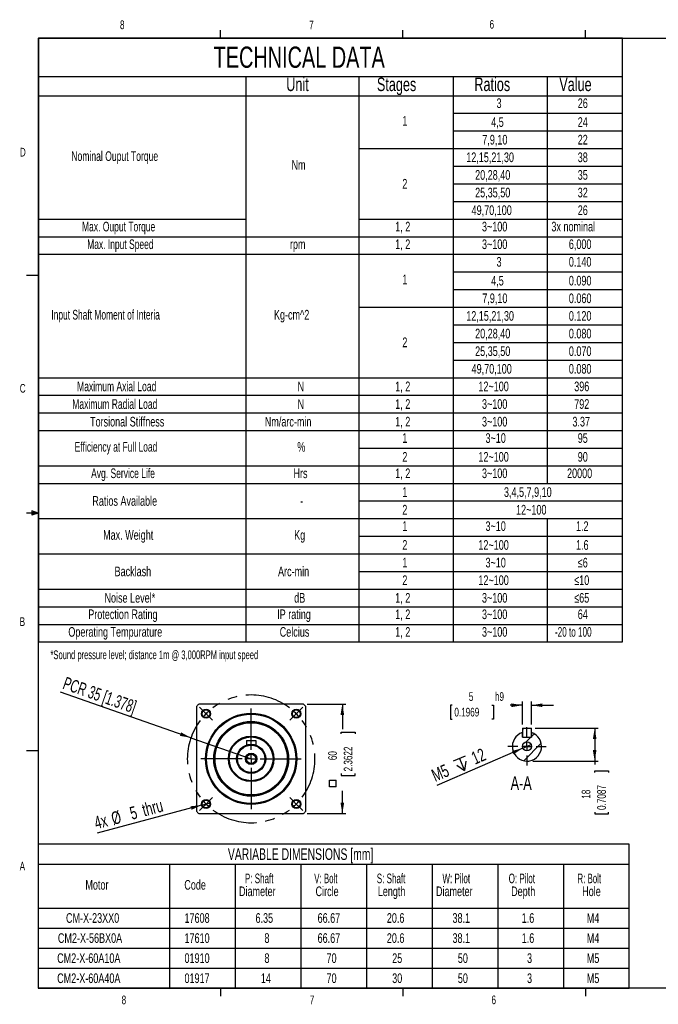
# Model space of a CAD drawing. Extents: x 11 to 421, y 5 to 275.
# Tile 1 of 5: x 11 to 186, y 6 to 275. Entities that reach past the tile are written whole.
import ezdxf
from ezdxf.enums import TextEntityAlignment as Align

# ---------------------------------------------------------------- set-up
doc = ezdxf.new("R2010")
doc.units = 0
doc.linetypes.add('CENTERX2', pattern=[20.32, 12.7, -2.54, 2.54, -2.54])
doc.layers.get('0').update_dxf_attribs({"linetype": 'CONTINUOUS'})
doc.dimstyles.new('SLDDIMSTYLE0', dxfattribs={"dimtxt": 2.38125, "dimasz": 3, "dimexe": 0, "dimexo": 0.0625, "dimgap": 0.595313, "dimtad": 0, "dimlfac": 2, "dimrnd": 1e-09, "dimzin": 12, "dimsah": 1, "dimcen": 0.09, "dimazin": 3, "dimtfac": 1, "dimtofl": 0, "dimtmove": 0, "dimatfit": 3})
doc.dimstyles.new('SLDDIMSTYLE1', dxfattribs={"dimtxt": 2.38125, "dimasz": 3, "dimexe": 0, "dimexo": 0.0625, "dimgap": 0.595313, "dimtad": 0, "dimlfac": 2, "dimrnd": 1e-09, "dimzin": 12, "dimsah": 1, "dimcen": 0.09, "dimazin": 3, "dimtfac": 1, "dimtmove": 0, "dimatfit": 3})
doc.dimstyles.new('SLDDIMSTYLE3', dxfattribs={"dimtxt": 3.5, "dimasz": 3, "dimexe": 0, "dimexo": 0.0625, "dimgap": 0.875, "dimtad": 1, "dimlfac": 2, "dimrnd": 1e-09, "dimzin": 12, "dimblk1": 'NONE', "dimsah": 1, "dimcen": 0, "dimazin": 3, "dimtfac": 1, "dimtmove": 0, "dimatfit": 3})
doc.dimstyles.new('SLDDIMSTYLE4', dxfattribs={"dimtxt": 3.5, "dimasz": 3, "dimexe": 0, "dimexo": 0.0625, "dimgap": 0.875, "dimtad": 1, "dimlfac": 2, "dimrnd": 1e-09, "dimzin": 12, "dimsah": 1, "dimcen": 0, "dimazin": 3, "dimtfac": 1, "dimtofl": 0, "dimtmove": 0, "dimatfit": 3})
doc.dimstyles.new('SLDDIMSTYLE5', dxfattribs={"dimtxt": 3.5, "dimasz": 3, "dimexe": 0, "dimexo": 0.0625, "dimgap": 0.875, "dimtad": 1, "dimlfac": 2, "dimrnd": 1e-09, "dimzin": 12, "dimblk1": 'NONE', "dimsah": 1, "dimcen": 0, "dimazin": 3, "dimtfac": 1, "dimtmove": 0, "dimatfit": 3})

# ---------------------------------------------------------------- blocks, each defined once
blk = doc.blocks.new('SW_TABLEANNOTATION_1')
at = {"color": 0, "linetype": 'CONTINUOUS'}
for p, q in [((0, 0), (0, -39.5)), ((162, 0), (0, 0)), ((162, -39.5), (162, 0)), ((0, -5.5), (162, -5.5)), ((36, -5.5), (36, -39.5)), ((54, -5.5), (54, -39.5)), ((72, -5.5), (72, -39.5)), ((90, -5.5), (90, -39.5)), ((108, -5.5), (108, -39.5)), ((126, -5.5), (126, -39.5)), ((144, -5.5), (144, -39.5)), ((0, -17.5), (162, -17.5)), ((0, -23), (162, -23)), ((0, -28.5), (162, -28.5)), ((0, -34), (162, -34)), ((0, -39.5), (162, -39.5))]:
    blk.add_line(p, q, dxfattribs=at)
for s, height, width, p in [('VARIABLE DIMENSIONS [mm]', 3.175, 0.670833, (52.01, -5.27)), ('P: Shaft ', 2.646, 0.622222, (56.67, -11.5)), ('V: Bolt ', 2.646, 0.6125, (75.67, -11.5)), ('S: Shaft ', 2.646, 0.622222, (92.83, -11.5)), ('W: Pilot ', 2.646, 0.622222, (110.83, -11.5)), ('O: Pilot ', 2.646, 0.622222, (128.99, -11.5)), ('R: Bolt ', 2.646, 0.6125, (147.84, -11.5)), ('Motor', 2.646, 0.7, (12.94, -13.26)), ('Code', 2.646, 0.7, (40.06, -13.26)), ('Diameter', 2.646, 0.7, (55.05, -15.03)), ('Circle', 2.646, 0.7, (76.04, -15.03)), ('Length', 2.646, 0.7, (93.1, -15.03)), ('Diameter', 2.646, 0.7, (109.05, -15.03)), ('Depth', 2.646, 0.7, (129.66, -15.03)), ('Hole', 2.646, 0.7, (149.14, -15.03)), ('CM-X-23XX0', 2.646, 0.7, (7.62, -22.35)), ('17608', 2.646, 0.7, (40.11, -22.35)), ('6.35', 2.646, 0.7, (59.58, -22.35)), ('66.67', 2.646, 0.7, (76.6, -22.35)), ('20.6', 2.646, 0.7, (95.58, -22.35)), ('38.1', 2.646, 0.7, (113.58, -22.35)), ('1.6', 2.646, 0.7, (132.56, -22.35)), ('M4', 2.646, 0.7, (150.4, -22.35)), ('CM2-X-56BX0A', 2.6458, 0.7, (5.4, -27.85)), ('17610', 2.646, 0.7, (40.11, -27.85)), ('8', 2.65, 0.7, (62.02, -27.85)), ('66.67', 2.646, 0.7, (76.6, -27.85)), ('20.6', 2.646, 0.7, (95.58, -27.85)), ('38.1', 2.646, 0.7, (113.58, -27.85)), ('1.6', 2.646, 0.7, (132.56, -27.85)), ('M4', 2.646, 0.7, (150.4, -27.85)), ('CM2-X-60A10A', 2.6458, 0.7, (5.2, -33.35)), ('01910', 2.646, 0.7, (40.11, -33.35)), ('8', 2.65, 0.7, (62.02, -33.35)), ('70', 2.646, 0.7, (79.05, -33.35)), ('25', 2.646, 0.7, (97.05, -33.35)), ('50', 2.646, 0.7, (115.05, -33.35)), ('3', 2.65, 0.7, (134.02, -33.35)), ('M5', 2.646, 0.7, (150.4, -33.35)), ('CM2-X-60A40A', 2.6458, 0.7, (5.2, -38.85)), ('01917', 2.646, 0.7, (40.11, -38.85)), ('14', 2.646, 0.7, (61.05, -38.85)), ('70', 2.646, 0.7, (79.05, -38.85)), ('30', 2.646, 0.7, (97.05, -38.85)), ('50', 2.646, 0.7, (115.05, -38.85)), ('3', 2.65, 0.7, (134.02, -38.85)), ('M5', 2.646, 0.7, (150.4, -38.85))]:
    blk.add_text(s, height=height, dxfattribs=dict(at, width=width)).set_placement(p, align=Align.BOTTOM_LEFT)
blk = doc.blocks.new('SW_TABLEANNOTATION_2')
at = {"color": 0, "linetype": 'CONTINUOUS'}
for p, q in [((0, 0), (0, -165.42)), ((160.13, 0), (0, 0)), ((160.13, -165.42), (160.13, 0)), ((0, -10.5), (160.13, -10.5)), ((56.82, -10.5), (56.82, -165.42)), ((87.81, -10.5), (87.81, -165.42)), ((113.64, -10.5), (113.64, -165.42)), ((139.47, -10.5), (139.47, -121.96)), ((0, -15.74), (160.13, -15.74)), ((113.64, -20.57), (160.13, -20.57)), ((113.64, -25.4), (160.13, -25.4)), ((87.81, -30.23), (160.13, -30.23)), ((113.64, -35.06), (160.13, -35.06)), ((113.64, -39.89), (160.13, -39.89)), ((113.64, -44.72), (160.13, -44.72)), ((0, -49.54), (56.82, -49.54)), ((87.81, -49.54), (160.13, -49.54)), ((0, -54.37), (160.13, -54.37)), ((0, -59.2), (160.13, -59.2)), ((113.64, -64.03), (160.13, -64.03)), ((113.64, -68.86), (160.13, -68.86)), ((87.81, -73.69), (160.13, -73.69)), ((113.64, -78.52), (160.13, -78.52)), ((113.64, -83.34), (160.13, -83.34)), ((113.64, -88.17), (160.13, -88.17)), ((0, -93), (160.13, -93)), ((0, -97.83), (160.13, -97.83)), ((0, -102.66), (160.13, -102.66)), ((0, -107.49), (160.13, -107.49)), ((87.81, -112.3), (160.13, -112.3)), ((0, -117.13), (160.13, -117.13)), ((0, -121.96), (160.13, -121.96)), ((87.81, -126.79), (160.13, -126.79)), ((0, -131.62), (160.13, -131.62)), ((139.47, -131.62), (139.47, -165.42)), ((87.81, -136.44), (160.13, -136.44)), ((0, -141.27), (160.13, -141.27)), ((87.81, -146.1), (160.13, -146.1)), ((0, -150.93), (160.13, -150.93)), ((0, -155.76), (160.13, -155.76)), ((0, -160.59), (160.13, -160.59)), ((0, -165.42), (160.13, -165.42))]:
    blk.add_line(p, q, dxfattribs=at)
for s, height, width, p in [('TECHNICAL DATA', 5.8208, 0.7, (48.02, -9.85)), ('Unit', 3.704, 0.7, (67.92, -15.59)), ('Stages', 3.704, 0.7, (92.78, -15.59)), ('Ratios', 3.704, 0.7, (119.49, -15.59)), ('Value', 3.704, 0.7, (142.78, -15.59)), ('3', 2.65, 0.7, (125.58, -19.92)), ('26', 2.646, 0.7, (147.84, -19.92)), ('1', 2.65, 0.7, (99.75, -24.75)), ('24', 2.646, 0.7, (147.84, -25.09)), ('4,5', 2.646, 0.7, (124.11, -25.09)), ('7,9,10', 2.646, 0.7, (121.67, -29.91)), ('22', 2.646, 0.7, (147.84, -29.91)), ('Nominal Ouput Torque', 2.6458, 0.665, (9, -34.41)), ('12,15,21,30', 2.6458, 0.7, (117.27, -34.74)), ('38', 2.646, 0.7, (147.84, -34.74)), ('Nm', 2.646, 0.7, (69.36, -36.82)), ('20,28,40', 2.646, 0.7, (119.71, -39.57)), ('35', 2.646, 0.7, (147.84, -39.57)), ('2', 2.65, 0.7, (99.75, -41.99)), ('25,35,50', 2.646, 0.7, (119.71, -44.4)), ('32', 2.646, 0.7, (147.84, -44.4)), ('49,70,100', 2.646, 0.7, (118.74, -49.23)), ('26', 2.646, 0.7, (147.84, -49.23)), ('Max. Ouput Torque', 2.6458, 0.658824, (11.93, -53.72)), ('1, 2', 2.646, 0.7, (97.8, -53.72)), ('3~100', 2.646, 0.7, (121.58, -53.72)), ('3x nominal', 2.646, 0.7, (140.62, -53.72)), ('Max. Input Speed', 2.6458, 0.65625, (13.34, -58.55)), ('rpm', 2.646, 0.7, (68.93, -58.55)), ('1, 2', 2.646, 0.7, (97.8, -58.55)), ('3~100', 2.646, 0.7, (121.58, -58.55)), ('6,000', 2.646, 0.7, (145.4, -58.55)), ('3', 2.65, 0.7, (125.58, -63.38)), ('0.140', 2.646, 0.7, (145.4, -63.38)), ('1', 2.65, 0.7, (99.75, -68.21)), ('4,5', 2.646, 0.7, (124.11, -68.54)), ('0.090', 2.646, 0.7, (145.4, -68.54)), ('7,9,10', 2.646, 0.7, (121.67, -73.37)), ('0.060', 2.646, 0.7, (145.4, -73.37)), ('Input Shaft Moment of Interia', 2.6458, 0.651724, (3.53, -77.87)), ('Kg-cm^ 2', 2.646, 0.7, (64.55, -77.87)), ('12,15,21,30', 2.6458, 0.7, (117.27, -78.2)), ('0.120', 2.646, 0.7, (145.4, -78.2)), ('20,28,40', 2.646, 0.7, (119.71, -83.03)), ('0.080', 2.646, 0.7, (145.4, -83.03)), ('2', 2.65, 0.7, (99.75, -85.44)), ('25,35,50', 2.646, 0.7, (119.71, -87.86)), ('0.070', 2.646, 0.7, (145.4, -87.86)), ('49,70,100', 2.646, 0.7, (118.74, -92.69)), ('0.080', 2.646, 0.7, (145.4, -92.69)), ('Maximum Axial Load', 2.6458, 0.661111, (10.58, -97.51)), ('N', 2.65, 0.7, (71.01, -97.51)), ('1, 2', 2.646, 0.7, (97.8, -97.51)), ('12~100', 2.646, 0.7, (120.6, -97.51)), ('396', 2.646, 0.7, (146.87, -97.51)), ('Maximum Radial Load', 2.6458, 0.663158, (9.25, -102.34)), ('N', 2.65, 0.7, (71.01, -102.34)), ('1, 2', 2.646, 0.7, (97.8, -102.34)), ('3~100', 2.646, 0.7, (121.58, -102.34)), ('792', 2.646, 0.7, (146.87, -102.34)), ('Torsional Stiffness', 2.6458, 0.7, (14.13, -107.17)), ('Nm/arc-min', 2.646, 0.7, (62.04, -107.17)), ('1, 2', 2.646, 0.7, (97.8, -107.17)), ('3~100', 2.646, 0.7, (121.58, -107.17)), ('3.37', 2.646, 0.7, (146.38, -107.17)), ('Efficiency at Full Load', 2.6458, 0.654348, (9.92, -114.07)), ('%', 2.65, 0.7, (70.95, -114.07)), ('1', 2.65, 0.7, (99.75, -111.66)), ('3~10', 2.646, 0.7, (122.55, -111.66)), ('95', 2.646, 0.7, (147.84, -111.66)), ('2', 2.65, 0.7, (99.75, -116.81)), ('12~100', 2.646, 0.7, (120.6, -116.81)), ('90', 2.646, 0.7, (147.84, -116.81)), ('Avg. Service Life', 2.6458, 0.658824, (14.43, -121.31)), ('Hrs', 2.646, 0.7, (69.9, -121.31)), ('1, 2', 2.646, 0.7, (97.8, -121.31)), ('3~100', 2.646, 0.7, (121.58, -121.31)), ('20000', 2.646, 0.7, (144.91, -121.31)), ('1', 2.65, 0.7, (99.75, -126.47)), ('3,4,5,7,9,10', 2.6458, 0.7, (127.61, -126.47)), ('Ratios Available', 2.6458, 0.7, (14.76, -128.89)), ('-', 2.65, 0.7, (71.73, -128.89)), ('2', 2.65, 0.7, (99.75, -131.3)), ('12~100', 2.646, 0.7, (130.93, -131.3)), ('Max. Weight', 2.6458, 0.7, (17.71, -138.21)), ('Kg', 2.646, 0.7, (70.09, -138.21)), ('1', 2.65, 0.7, (99.75, -135.79)), ('3~10', 2.646, 0.7, (122.55, -135.79)), ('1.2', 2.646, 0.7, (147.36, -135.79)), ('2', 2.65, 0.7, (99.75, -140.96)), ('12~100', 2.646, 0.7, (120.6, -140.96)), ('1.6', 2.646, 0.7, (147.36, -140.96)), ('1', 2.65, 0.7, (99.75, -145.79)), ('3~10', 2.646, 0.7, (122.55, -145.79)), ('≤6', 2.646, 0.7, (147.85, -145.79)), ('Backlash', 2.646, 0.7, (20.85, -148.2)), ('Arc-min', 2.646, 0.7, (65.67, -148.2)), ('2', 2.65, 0.7, (99.75, -150.61)), ('12~100', 2.646, 0.7, (120.6, -150.61)), ('≤10', 2.646, 0.7, (146.88, -150.61)), ('Noise Level*', 2.6458, 0.7, (18.09, -155.44)), ('dB', 2.646, 0.7, (70.1, -155.44)), ('1, 2', 2.646, 0.7, (97.8, -155.44)), ('3~100', 2.646, 0.7, (121.58, -155.44)), ('≤65', 2.646, 0.7, (146.88, -155.44)), ('Protection Rating', 2.6458, 0.7, (13.64, -159.94)), ('IP rating', 2.646, 0.7, (65.44, -159.94)), ('1, 2', 2.646, 0.7, (97.8, -159.94)), ('3~100', 2.646, 0.7, (121.58, -159.94)), ('64', 2.646, 0.7, (147.84, -159.94)), ('Operating Tempurature', 2.6458, 0.7, (8.18, -164.77)), ('Celcius', 2.646, 0.7, (66.13, -164.77)), ('1, 2', 2.646, 0.7, (97.8, -164.77)), ('3~100', 2.646, 0.7, (121.58, -164.77)), ('-20 to 100', 2.646, 0.63, (141.6, -164.77))]:
    blk.add_text(s, height=height, dxfattribs=dict(at, width=width)).set_placement(p, align=Align.BOTTOM_LEFT)
blk = doc.blocks.new('_D_16')
at = {"color": 7, "linetype": 'CONTINUOUS'}
for q in [(22.05, 91.12), (74.29, 72.83)]:
    blk.add_line((57.77, 78.61), q, dxfattribs=at)
blk.add_solid([(57.77, 78.61), (55.1, 80.08), (54.77, 79.13)], dxfattribs=at)
at = {"color": 7, "linetype": 'CONTINUOUS', "width": 0.65}
blk.add_text('PCR 35 [1.378]', height=3.5, rotation=-19.287, dxfattribs=at).set_placement((22.04, 91.11, -27.7), align=Align.BOTTOM_LEFT)
blk = doc.blocks.new('_D_17')
at = {"color": 7, "linetype": 'CONTINUOUS'}
for q in [(32.11, 52.47), (63.12, 60.78)]:
    blk.add_line((60.71, 60.14), q, dxfattribs=at)
blk.add_solid([(60.71, 60.14), (57.68, 59.84), (57.94, 58.88)], dxfattribs=at)
at = {"color": 7, "linetype": 'CONTINUOUS', "width": 0.7}
for s, p in [('5', (41.87, 55.11, -27.7)), (' thru', (44.37, 55.78, -27.7)), ('4x', (32.11, 52.5, -27.7)), ('%%c', (36.78, 53.7, -27.7))]:
    blk.add_text(s, height=3.5, rotation=15, dxfattribs=at).set_placement(p, align=Align.BOTTOM_LEFT)
blk = doc.blocks.new('_NONE')
blk = doc.blocks.new('SW_SYMBOL_MOD_BOX')
at = {"color": 0, "linetype": 'CONTINUOUS'}
for p, q in [((200, 200), (200, 800)), ((200, 800), (800, 800)), ((200, 200), (800, 200)), ((800, 800), (800, 200))]:
    blk.add_line(p, q, dxfattribs=at)
blk = doc.blocks.new('_D_18')
at = {"color": 7, "linetype": 'CONTINUOUS'}
for p, q in [((89.63, 87.83), (100.29, 87.83)), ((99.29, 87.83), (99.29, 81)), ((98.98, 79.67), (98.98, 80.15)), ((98.98, 80.15), (102.77, 80.15)), ((102.77, 80.15), (102.77, 79.67)), ((98.98, 68.79), (98.98, 68.31)), ((98.98, 68.31), (102.77, 68.31)), ((102.77, 68.31), (102.77, 68.79)), ((99.29, 57.83), (99.29, 64.06)), ((89.63, 57.83), (100.29, 57.83))]:
    blk.add_line(p, q, dxfattribs=at)
for points in [[(99.29, 87.83), (98.79, 84.83), (99.79, 84.83)], [(99.29, 57.83), (99.79, 60.83), (98.79, 60.83)]]:
    blk.add_solid(points, dxfattribs=at)
at = {"color": 7, "linetype": 'CONTINUOUS', "xscale": 0.0030416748, "yscale": 0.0030416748, "zscale": 0.0030416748, "rotation": 90}
blk.add_blockref('SW_SYMBOL_MOD_BOX', (98.17, 64.54), dxfattribs=at)
at = {"color": 7, "linetype": 'CONTINUOUS', "width": 0.7}
for s, p in [('2.3622', (102.77, 69.39, -27.7)), ('60', (98.5, 72.47, -27.7))]:
    blk.add_text(s, height=2.381, rotation=90, dxfattribs=at).set_placement(p, align=Align.BOTTOM_LEFT)
blk = doc.blocks.new('SW_CENTERMARKSYMBOL_2')
at = {"color": 0, "linetype": 'CONTINUOUS'}
for p, q in [((0, 2.5), (0, 13.75)), ((-2.5, 0), (-13.75, 0)), ((0, 0), (-1.25, 0)), ((0, 0), (0, 1.25)), ((0, 0), (0, -1.25)), ((0, 0), (1.25, 0)), ((2.5, 0), (13.75, 0)), ((0, -2.5), (0, -13.75))]:
    blk.add_line(p, q, dxfattribs=at)
blk = doc.blocks.new('SW_CENTERMARKSYMBOL_3')
at = {"color": 0, "linetype": 'CONTINUOUS'}
for p, q in [((0, 2.5), (0, 13.75)), ((-2.5, 0), (-13.75, 0)), ((0, 0), (-1.25, 0)), ((0, 0), (0, 1.25)), ((0, 0), (0, -1.25)), ((0, 0), (1.25, 0)), ((2.5, 0), (13.75, 0)), ((0, -2.5), (0, -13.75))]:
    blk.add_line(p, q, dxfattribs=at)
blk = doc.blocks.new('SW_CENTERMARKSYMBOL_4')
at = {"color": 0, "linetype": 'CONTINUOUS'}
for p, q in [((-0.88, 0.88), (-1.77, 1.77)), ((0, 0), (-0.88, 0.88)), ((0, 0), (0.88, -0.88)), ((12.38, -9.88), (12.38, 1.25)), ((24.75, 0), (23.87, -0.88)), ((24.75, 0), (25.63, 0.88)), ((25.63, 0.88), (26.52, 1.77)), ((0.88, -0.88), (1.77, -1.77)), ((23.87, -0.88), (22.98, -1.77)), ((9.88, -12.38), (-1.25, -12.38)), ((12.38, -12.38), (11.12, -12.38)), ((12.38, -12.38), (12.38, -11.12)), ((12.38, -12.38), (12.38, -13.62)), ((12.38, -12.38), (13.62, -12.38)), ((14.88, -12.38), (26, -12.38)), ((12.38, -14.88), (12.38, -26)), ((0, -24.75), (0.88, -23.87)), ((0.88, -23.87), (1.77, -22.98)), ((23.87, -23.87), (22.98, -22.98)), ((24.75, -24.75), (23.87, -23.87)), ((-0.88, -25.63), (-1.77, -26.52)), ((0, -24.75), (-0.88, -25.63)), ((24.75, -24.75), (25.63, -25.63)), ((25.63, -25.63), (26.52, -26.52))]:
    blk.add_line(p, q, dxfattribs=at)
at = {"color": 0, "linetype": 'CENTERX2'}
for start, end in [(53.1847, 126.8153), (143.1847, 216.8153), (323.1847, 36.8153), (233.1847, 306.8153)]:
    blk.add_arc((12.38, -12.38), 17.5, start, end, dxfattribs=at)
at = {"color": 0, "linetype": 'CONTINUOUS'}
for start, end in [(135, 139.0923), (130.9077, 135), (45, 49.0923), (40.9077, 45), (220.9077, 225), (315, 319.0923), (225, 229.0923), (310.9077, 315)]:
    blk.add_arc((12.38, -12.38), 17.5, start, end, dxfattribs=at)
blk = doc.blocks.new('_D_19')
at = {"color": 7, "linetype": 'CONTINUOUS'}
for p, q in [((152.16, 81.24), (169.47, 81.24)), ((168.47, 81.24), (168.47, 72.24)), ((151.51, 72.24), (169.47, 72.24)), ((168.47, 72.24), (168.47, 71.31)), ((168.47, 69.11), (168.47, 69.59)), ((168.47, 69.59), (172.26, 69.59)), ((172.26, 69.59), (172.26, 69.11)), ((168.47, 58.22), (168.47, 57.74)), ((168.47, 57.74), (172.26, 57.74)), ((172.26, 57.74), (172.26, 58.22))]:
    blk.add_line(p, q, dxfattribs=at)
for points in [[(168.47, 81.24), (167.97, 78.24), (168.97, 78.24)], [(168.47, 72.24), (168.97, 75.24), (167.97, 75.24)]]:
    blk.add_solid(points, dxfattribs=at)
at = {"color": 7, "linetype": 'CONTINUOUS', "width": 0.7}
for s, p in [('0.7087', (172.26, 58.83, 0.05)), ('18', (167.99, 61.91, 0.05))]:
    blk.add_text(s, height=2.381, rotation=90, dxfattribs=at).set_placement(p, align=Align.BOTTOM_LEFT)
blk = doc.blocks.new('SW_SYMBOL_HOLE_DEPTH')
at = {"color": 0, "linetype": 'CONTINUOUS'}
for p, q in [((0, 875), (800, 875)), ((400, 875), (400, 75)), ((100, 555), (400, 75)), ((700, 555), (400, 75))]:
    blk.add_line(p, q, dxfattribs=at)
blk = doc.blocks.new('_D_20')
at = {"color": 7, "linetype": 'CONTINUOUS'}
for q in [(125.17, 65.5), (151.05, 76.73)]:
    blk.add_line((148.76, 75.74), q, dxfattribs=at)
blk.add_solid([(148.76, 75.74), (145.81, 75), (146.21, 74.09)], dxfattribs=at)
at = {"color": 7, "linetype": 'CONTINUOUS', "xscale": 0.0044707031, "yscale": 0.0044707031, "zscale": 0.0044707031, "rotation": 23.4557998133}
blk.add_blockref('SW_SYMBOL_HOLE_DEPTH', (131.3, 68.66), dxfattribs=at)
at = {"color": 7, "linetype": 'CONTINUOUS', "width": 0.7}
for s, p in [('12', (136.06, 70.25, 53.5)), ('M5', (125.16, 65.52, 53.5))]:
    blk.add_text(s, height=3.5, rotation=23.4558, dxfattribs=at).set_placement(p, align=Align.BOTTOM_LEFT)
blk = doc.blocks.new('_D_21')
at = {"color": 7, "linetype": 'CONTINUOUS'}
for p, q in [((129.41, 87.52), (128.92, 87.52)), ((128.92, 87.52), (128.92, 83.73)), ((140.29, 87.52), (140.77, 87.52)), ((140.77, 87.52), (140.77, 83.73)), ((148.66, 87.52), (145.31, 87.52)), ((148.66, 82.24), (148.66, 88.52)), ((151.16, 82.24), (151.16, 88.52)), ((151.16, 87.52), (157.16, 87.52)), ((128.92, 83.73), (129.41, 83.73)), ((140.77, 83.73), (140.29, 83.73))]:
    blk.add_line(p, q, dxfattribs=at)
for points in [[(148.66, 87.52), (145.66, 88.02), (145.66, 87.02)], [(151.16, 87.52), (154.16, 87.02), (154.16, 88.02)]]:
    blk.add_solid(points, dxfattribs=at)
at = {"color": 7, "linetype": 'CONTINUOUS', "width": 0.7}
for s, height, p in [('5', 2.38, (133.97, 88, 53.5)), ('h9', 2.381, (141.13, 88, 53.5)), ('0.1969', 2.381, (130.01, 83.73, 53.5))]:
    blk.add_text(s, height=height, dxfattribs=at).set_placement(p, align=Align.BOTTOM_LEFT)
blk = doc.blocks.new('SW_CENTERMARKSYMBOL_5')
at = {"color": 0, "linetype": 'CONTINUOUS'}
for p, q in [((0, 2.5), (0, 5.25)), ((-2.5, 0), (-5.25, 0)), ((0, 0), (-1.25, 0)), ((0, 0), (0, 1.25)), ((0, 0), (0, -1.25)), ((0, 0), (1.25, 0)), ((2.5, 0), (5.25, 0)), ((0, -2.5), (0, -5.25))]:
    blk.add_line(p, q, dxfattribs=at)

msp = doc.modelspace()

# ---------------------------------------------------------------- linework, layer by layer
at = {"color": 7, "linetype": 'CONTINUOUS'}
for p, q in [((15.9068, 270.3087), (415.9568, 270.3087)), ((15.9068, 270.3087), (15.9068, 9.9587)), ((65.9067, 270.3087), (65.9067, 272.4626)), ((115.9129, 270.3087), (115.9129, 272.4626)), ((165.9192, 270.3087), (165.9192, 272.4626)), ((15.9068, 205.2212), (12.7318, 205.2212)), ((14.2004, 140.7435), (14.2004, 139.5602)), ((15.9068, 140.1337), (14.2004, 140.7435)), ((15.9068, 140.1337), (14.2004, 140.3632)), ((15.9068, 140.1337), (12.7318, 140.1337)), ((15.9068, 140.1337), (14.2004, 139.8718)), ((15.9068, 140.1337), (14.2004, 139.5602)), ((59.2887, 87.1712), (59.2887, 58.4963)), ((88.6261, 87.8337), (59.9512, 87.8337)), ((89.2887, 58.4963), (89.2887, 87.1712)), ((148.987, 81.2364), (148.658, 80.9074)), ((148.658, 81.2364), (148.658, 78.7364)), ((148.658, 81.2364), (151.158, 81.2364)), ((151.158, 78.7364), (151.158, 81.2364)), ((148.658, 78.7364), (148.658, 80.0361)), ((148.658, 78.7364), (151.158, 78.7364)), ((150.9771, 78.7364), (149.7116, 77.4709)), ((151.158, 78.9173), (150.9771, 78.7364)), ((151.158, 80.0361), (151.158, 78.7364)), ((151.929, 79.6883), (151.158, 78.9173)), ((73.0387, 77.8337), (73.0387, 76.6334)), ((73.0387, 77.8337), (75.5387, 77.8337)), ((75.5387, 77.8337), (75.5387, 76.6334)), ((153.8168, 77.0859), (149.0585, 72.3276)), ((15.9068, 75.0462), (12.7318, 75.0462)), ((59.9512, 57.8337), (88.6261, 57.8337)), ((415.9568, 9.9587), (15.9068, 9.9587)), ((65.9067, 9.9587), (65.9067, 7.8048)), ((115.9129, 9.9587), (115.9129, 7.8048)), ((165.9192, 9.9587), (165.9192, 7.8048))]:
    msp.add_line(p, q, dxfattribs=at)
at = {"color": 7, "linetype": 'CENTERX2'}
msp.add_line((149.908, 72.2364), (150.51, 72.2364), dxfattribs=at)
at = {"color": 7, "linetype": 'CONTINUOUS'}
for centre, radius in [((61.9137, 85.2087), 1.25), ((86.6637, 85.2087), 1.25), ((61.9137, 85.2087), 1.05), ((74.2887, 72.8337), 12.5), ((74.2887, 72.8337), 12.25), ((86.6637, 85.2087), 1.05), ((74.2887, 72.8337), 10.25), ((74.2887, 72.8337), 10), ((74.2887, 72.8337), 9.9), ((74.2887, 72.8337), 6.25), ((74.2887, 72.8337), 6), ((74.2887, 72.8337), 4), ((74.2887, 72.8337), 3.75), ((149.908, 76.2364), 1.25), ((74.2887, 72.8337), 1.575), ((74.2887, 72.8337), 1.25), ((61.9137, 60.4587), 1.25), ((61.9137, 60.4587), 1.05), ((86.6637, 60.4587), 1.25), ((86.6637, 60.4587), 1.05)]:
    msp.add_circle(centre, radius, dxfattribs=at)
for centre, radius, start, end in [((74.2887, 72.8337), 20.75, 133.706268, 136.293732), ((74.2887, 72.8337), 20.75, 43.706268, 46.293732), ((149.908, 76.2364), 4, 108.209957, 71.790043), ((74.2887, 72.8337), 20.75, 223.706268, 226.293732), ((74.2887, 72.8337), 20.75, 313.706268, 316.293732)]:
    msp.add_arc(centre, radius, start, end, dxfattribs=at)

# ---------------------------------------------------------------- block references
for name, p in [('SW_TABLEANNOTATION_2', (15.9899, 270.2707)), ('SW_CENTERMARKSYMBOL_4', (61.9137, 85.2087)), ('SW_CENTERMARKSYMBOL_2', (74.2887, 72.8337)), ('SW_CENTERMARKSYMBOL_3', (74.2887, 72.8337)), ('SW_CENTERMARKSYMBOL_5', (149.908, 76.2364)), ('SW_TABLEANNOTATION_1', (15.9068, 49.4587))]:
    msp.add_blockref(name, p, dxfattribs=at)

# ---------------------------------------------------------------- texts
for s, height, width, p in [('8', 2.3813, 0.7, (38.3309, 272.0505)), ('6', 2.3813, 0.7, (139.6667, 272.1838)), ('7', 2.3813, 0.7, (90.1951, 271.9783)), ('D', 2.3813, 0.7, (10.8867, 237.1521)), ('C', 2.3813, 0.7, (10.8538, 172.4531)), ('B', 2.3813, 0.7, (10.8306, 108.5188)), ('*Sound pressure level; distance 1m @ 3,000RPM input speed', 2.38125, 0.650877, (19.2782, 99.4332)), ('A-A', 3.70417, 0.7, (145.4322, 63.2225)), ('A', 2.3813, 0.7, (10.8207, 41.529)), ('8', 2.3813, 0.7, (38.7801, 4.8797)), ('7', 2.3813, 0.7, (90.3586, 4.8872)), ('6', 2.3813, 0.7, (140.1782, 4.8973))]:
    msp.add_text(s, height=height, dxfattribs=dict(at, width=width)).set_placement(p, align=Align.BOTTOM_LEFT)

# ---------------------------------------------------------------- dimensions: what is measured, and where the dimension line sits
dim = msp.add_radius_dim(center=(74.2887, 72.8337), mpoint=(57.77, 78.6143), text='PCR 35 [1.378]', dimstyle='SLDDIMSTYLE4', dxfattribs=at)
dim.commit()
dim.dimension.update_dxf_attribs({"geometry": '_D_16', "text_midpoint": (37.0847, 85.8529), "dimtype": 164})
dim = msp.add_linear_dim(base=(151.158, 87.5159), p1=(148.658, 81.2364), p2=(151.158, 81.2364), text='<>h9', dimstyle='SLDDIMSTYLE1', dxfattribs=at)
dim.commit()
dim.dimension.update_dxf_attribs({"geometry": '_D_21', "text_midpoint": (136.6943, 87.5159), "dimtype": 160})
dim = msp.add_linear_dim(base=(99.2887, 57.8337), p1=(88.6261, 87.8337), p2=(88.6261, 57.8337), angle=90, text='{\\fGDT;o}<>', dimstyle='SLDDIMSTYLE0', dxfattribs=at)
dim.commit()
dim.dimension.update_dxf_attribs({"geometry": '_D_18', "text_midpoint": (99.2887, 72.5275), "dimtype": 160})
dim = msp.add_linear_dim(base=(168.4716, 81.2364), p1=(150.51, 72.2364), p2=(151.158, 81.2364), angle=90, dimstyle='SLDDIMSTYLE0', dxfattribs=at)
dim.commit()
dim.dimension.update_dxf_attribs({"geometry": '_D_19', "text_midpoint": (168.4716, 63.6654), "dimtype": 160})
dim = msp.add_diameter_dim_2p(p1=(151.0547, 76.7339), p2=(148.7613, 75.7388), text='M5{\\fGDT;x}12', dimstyle='SLDDIMSTYLE3', override={"dimpost": '<>'}, dxfattribs=at)
dim.commit()
dim.dimension.update_dxf_attribs({"geometry": '_D_20', "text_midpoint": (132.7996, 68.8131), "dimtype": 163})
dim = msp.add_diameter_dim_2p(p1=(63.1211, 60.7823), p2=(60.7063, 60.1352), text='4x<> thru', dimstyle='SLDDIMSTYLE5', dxfattribs=at)
dim.commit()
dim.dimension.update_dxf_attribs({"geometry": '_D_17', "text_midpoint": (42.863, 55.3541), "dimtype": 163})

doc.saveas('drawing.dxf')
